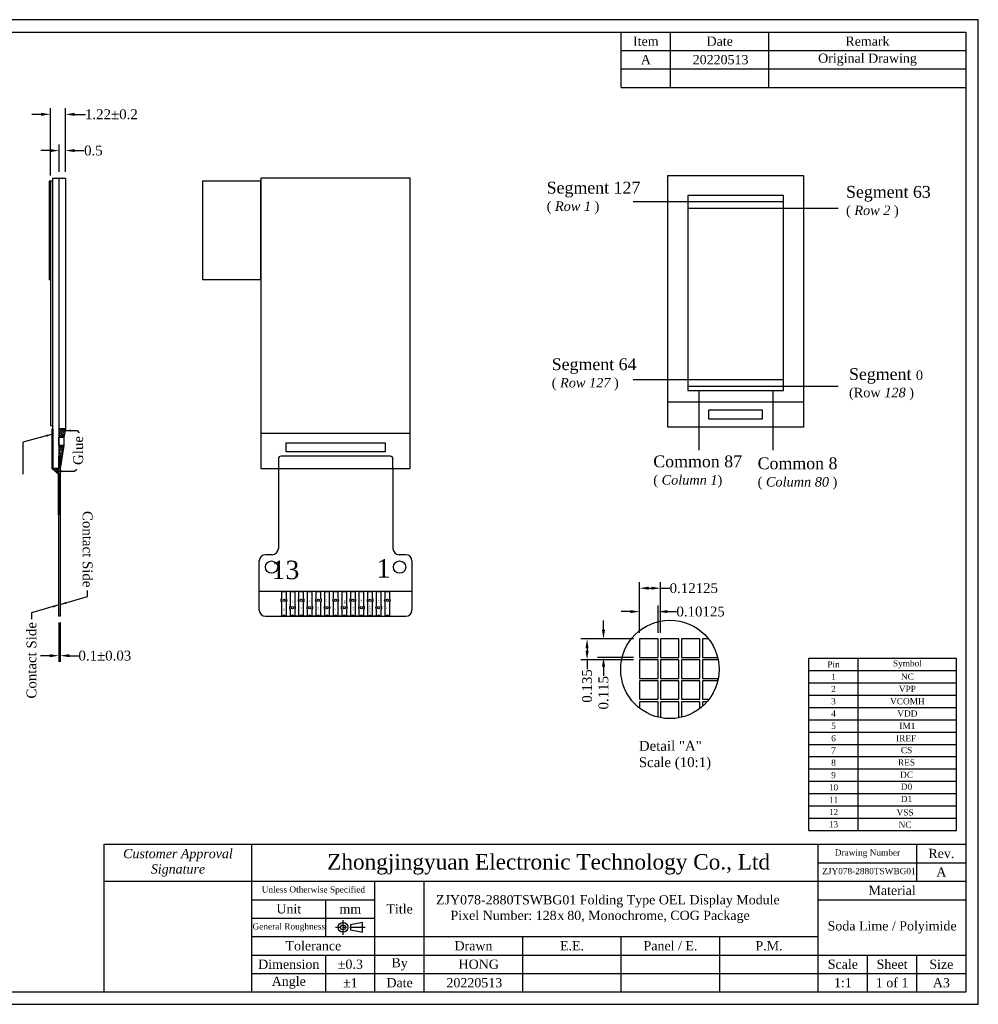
# Model space of a CAD drawing. Extents: x -334 to 152, y -2 to 1135.
# Tile 12 of 20: x -89 to -11, y -2 to 78. Entities that reach past the tile are written whole.
import ezdxf

# ---------------------------------------------------------------- set-up
doc = ezdxf.new("R2010")
doc.units = 0
doc.header["$MEASUREMENT"] = 0
doc.linetypes.add('CENTER', pattern=[2, 1.25, -0.25, 0.25, -0.25])
for name, color, linetype in [('Dimension', 7, 'Continuous'), ('Driver IC', 8, 'Continuous'), ('FPC', 30, 'Continuous'), ('Frame', 7, 'Continuous'), ('Index', 7, 'Continuous')]:
    doc.layers.add(name, color=color, linetype=linetype)
doc.styles.get("Standard").update_dxf_attribs({"font": 'times.ttf'})
doc.dimstyles.get("Standard").update_dxf_attribs({"dimtxt": 0.18, "dimasz": 0.18, "dimexe": 0.18, "dimexo": 0.0625, "dimgap": 0.09, "dimtad": 0, "dimtih": 1, "dimtoh": 1, "dimdec": 4, "dimzin": 0, "dimdsep": 46, "dimtxsty": 'Standard', "dimcen": 0.09, "dimadec": 0, "dimazin": 0, "dimtfac": 1, "dimtdec": 4, "dimtofl": 0, "dimtmove": 0, "dimatfit": 3, "dimfxl": 1, "dimtolj": 1, "dimtzin": 0, "dimarcsym": 0})
pattern_1 = [(45, (-16.7045, 0.23526), (-0.08838835, 0.08838835), []), (135, (-16.7045, 0.23526), (-0.26516504, 0.08838835), [0.3125, -0.1875])]

# ---------------------------------------------------------------- blocks, each defined once
blk = doc.blocks.new('*D13')
at = {"layer": 'Defpoints', "color": 0, "transparency": 16777216}
for p in [(-86.015, 29.681), (-85.915, 29.681), (-85.915, 26.477)]:
    blk.add_point(p, dxfattribs=at)
at = {"layer": 'Dimension', "color": 0, "lineweight": -2, "transparency": 16777216}
for p, q in [((-86.015, 29.181), (-86.015, 25.977)), ((-85.915, 29.181), (-85.915, 25.977)), ((-86.765, 26.477), (-87.515, 26.477)), ((-85.165, 26.477), (-84.415, 26.477))]:
    blk.add_line(p, q, dxfattribs=at)
at = {"layer": 'Dimension', "color": 0, "transparency": 16777216}
for points in [[(-86.765, 26.602), (-86.765, 26.352), (-86.015, 26.477)], [(-85.165, 26.602), (-85.165, 26.352), (-85.915, 26.477)]]:
    blk.add_solid(points, dxfattribs=at)
at = {"layer": 'Dimension', "color": 0, "transparency": 16777216, "insert": (-82.29, 26.477), "char_height": 0.8, "attachment_point": 5}
blk.add_mtext('\\A1;0.1±0.03', dxfattribs=at)
blk = doc.blocks.new('*D14')
at = {"color": 0, "lineweight": -2, "transparency": 16777216}
for p, q in [((-38.864, 28.336), (-38.864, 30.559)), ((-37.364, 28.336), (-37.364, 30.559)), ((-39.614, 30.059), (-40.364, 30.059)), ((-36.614, 30.059), (-35.864, 30.059))]:
    blk.add_line(p, q, dxfattribs=at)
at = {"color": 0, "transparency": 16777216}
for points in [[(-39.614, 30.184), (-39.614, 29.934), (-38.864, 30.059)], [(-36.614, 30.184), (-36.614, 29.934), (-37.364, 30.059)]]:
    blk.add_solid(points, dxfattribs=at)
at = {"layer": 'Defpoints', "color": 0, "transparency": 16777216}
for p in [(-37.364, 30.059), (-38.864, 27.836), (-37.364, 27.836)]:
    blk.add_point(p, dxfattribs=at)
at = {"color": 0, "transparency": 16777216, "insert": (-33.905, 30.059), "char_height": 0.8, "attachment_point": 5}
blk.add_mtext('\\A1;0.10125', dxfattribs=at)
blk = doc.blocks.new('*D15')
at = {"color": 0, "lineweight": -2, "transparency": 16777216}
for p, q in [((-38.864, 28.336), (-38.864, 32.46)), ((-37.164, 28.336), (-37.164, 32.46)), ((-38.114, 31.96), (-37.914, 31.96)), ((-37.164, 31.96), (-36.414, 31.96))]:
    blk.add_line(p, q, dxfattribs=at)
at = {"color": 0, "transparency": 16777216}
for points in [[(-38.114, 32.085), (-38.114, 31.835), (-38.864, 31.96)], [(-37.914, 32.085), (-37.914, 31.835), (-37.164, 31.96)]]:
    blk.add_solid(points, dxfattribs=at)
at = {"layer": 'Defpoints', "color": 0, "transparency": 16777216}
for p in [(-37.164, 31.96), (-38.864, 27.836), (-37.164, 27.836)]:
    blk.add_point(p, dxfattribs=at)
at = {"color": 0, "transparency": 16777216, "insert": (-34.455, 31.96), "char_height": 0.8, "attachment_point": 5}
blk.add_mtext('\\A1;0.12125', dxfattribs=at)
blk = doc.blocks.new('*D16')
at = {"color": 0, "lineweight": -2, "transparency": 16777216}
for p, q in [((-41.79, 28.586), (-41.79, 29.336)), ((-39.364, 27.836), (-42.29, 27.836)), ((-39.364, 26.336), (-42.29, 26.336)), ((-41.79, 25.586), (-41.79, 24.836))]:
    blk.add_line(p, q, dxfattribs=at)
at = {"color": 0, "transparency": 16777216}
for points in [[(-41.915, 28.586), (-41.665, 28.586), (-41.79, 27.836)], [(-41.915, 25.586), (-41.665, 25.586), (-41.79, 26.336)]]:
    blk.add_solid(points, dxfattribs=at)
at = {"layer": 'Defpoints', "color": 0, "transparency": 16777216}
for p in [(-38.864, 27.836), (-41.79, 26.336), (-38.864, 26.336)]:
    blk.add_point(p, dxfattribs=at)
at = {"color": 0, "transparency": 16777216, "insert": (-41.79, 23.468), "char_height": 0.8, "attachment_point": 5, "rotation": 90}
blk.add_mtext('\\A1;0.115', dxfattribs=at)
blk = doc.blocks.new('*D17')
at = {"color": 0, "lineweight": -2, "transparency": 16777216}
for p, q in [((-39.364, 27.836), (-43.625, 27.836)), ((-43.125, 27.086), (-43.125, 26.886)), ((-39.364, 26.136), (-43.625, 26.136)), ((-43.125, 26.136), (-43.125, 25.386))]:
    blk.add_line(p, q, dxfattribs=at)
at = {"color": 0, "transparency": 16777216}
for points in [[(-43.25, 27.086), (-43, 27.086), (-43.125, 27.836)], [(-43.25, 26.886), (-43, 26.886), (-43.125, 26.136)]]:
    blk.add_solid(points, dxfattribs=at)
at = {"layer": 'Defpoints', "color": 0, "transparency": 16777216}
for p in [(-38.864, 27.836), (-43.125, 26.136), (-38.864, 26.136)]:
    blk.add_point(p, dxfattribs=at)
at = {"color": 0, "transparency": 16777216, "insert": (-43.125, 24.018), "char_height": 0.8, "attachment_point": 5, "rotation": 90}
blk.add_mtext('\\A1;0.135', dxfattribs=at)
blk = doc.blocks.new('*D18')
at = {"color": 0, "lineweight": -2, "transparency": 16777216}
for p, q in [((-85.995, 65.781), (-85.995, 68.018)), ((-85.495, 65.781), (-85.495, 68.018)), ((-86.745, 67.518), (-87.495, 67.518)), ((-84.745, 67.518), (-83.995, 67.518))]:
    blk.add_line(p, q, dxfattribs=at)
at = {"color": 0, "transparency": 16777216}
for points in [[(-86.745, 67.643), (-86.745, 67.393), (-85.995, 67.518)], [(-84.745, 67.643), (-84.745, 67.393), (-85.495, 67.518)]]:
    blk.add_solid(points, dxfattribs=at)
at = {"layer": 'Defpoints', "color": 0, "transparency": 16777216}
for p in [(-85.495, 67.518), (-85.995, 65.281), (-85.495, 65.281)]:
    blk.add_point(p, dxfattribs=at)
at = {"color": 0, "transparency": 16777216, "insert": (-83.217, 67.518), "char_height": 0.8, "attachment_point": 5}
blk.add_mtext('\\A1;0.5', dxfattribs=at)
blk = doc.blocks.new('*D19')
at = {"color": 0, "lineweight": -2, "transparency": 16777216}
for p, q in [((-87.465, 70.461), (-88.215, 70.461)), ((-86.715, 65.481), (-86.715, 70.961)), ((-85.495, 65.781), (-85.495, 70.961)), ((-84.745, 70.461), (-83.86, 70.461))]:
    blk.add_line(p, q, dxfattribs=at)
at = {"color": 0, "transparency": 16777216}
for points in [[(-87.465, 70.586), (-87.465, 70.336), (-86.715, 70.461)], [(-84.745, 70.586), (-84.745, 70.336), (-85.495, 70.461)]]:
    blk.add_solid(points, dxfattribs=at)
at = {"layer": 'Defpoints', "color": 0, "transparency": 16777216}
for p in [(-85.495, 70.461), (-86.715, 64.981), (-85.495, 65.281)]:
    blk.add_point(p, dxfattribs=at)
at = {"color": 0, "transparency": 16777216, "insert": (-81.758, 70.461), "char_height": 0.8, "attachment_point": 5}
blk.add_mtext('\\A1;1.22%%P0.2', dxfattribs=at)

msp = doc.modelspace()

# ---------------------------------------------------------------- hatches: boundary and pattern name
h = msp.add_hatch()
h.set_pattern_fill('ANSI38', color=8, style=0)
h.set_pattern_definition(pattern_1)
h.paths.add_polyline_path([(-86.01541, 44.22077), (-85.61541, 44.22077), (-85.49541, 44.92077), (-85.99541, 44.92077), (-85.99541, 46.24077), (-86.01541, 46.24077)])
h.paths.add_polyline_path([(-85.61541, 43.55077), (-86.01541, 43.55077), (-86.01541, 42.68077), (-85.91541, 42.68077), (-85.91541, 41.68077)])
h = msp.add_hatch()
h.set_pattern_fill('ANSI38', color=8, style=0)
h.set_pattern_definition(pattern_1)
h.paths.add_polyline_path([(-86.51541, 41.68077), (-86.01541, 41.24954), (-86.01541, 41.68077)])

# ---------------------------------------------------------------- linework, layer by layer
for p, q in [((-27.17286, 63.35206), (-39.37956, 63.35206)), ((-34.93266, 62.84176), (-22.72596, 62.84176)), ((-27.17286, 48.88623), (-39.37956, 48.88623)), ((-34.93266, 48.37593), (-22.72596, 48.37593)), ((-34.03901, 48.02358), (-34.03901, 43.16358)), ((-28.03693, 48.02358), (-28.03693, 43.16358)), ((-25.55286, 47.07481), (-36.55266, 47.07481))]:
    msp.add_line(p, q)
at = {"color": 8}
for p, q in [((-85.49541, 44.92077), (-85.61541, 44.22077)), ((-85.61541, 43.55077), (-85.91541, 41.68077)), ((-86.51541, 41.68077), (-86.01541, 41.24954))]:
    msp.add_line(p, q, dxfattribs=at)
at = {"color": 34}
for p, q in [((-68.19612, 41.68077), (-68.19612, 35.18077)), ((-58.89612, 41.68077), (-58.89612, 35.18077)), ((-68.69612, 34.68077), (-69.24612, 34.68077)), ((-57.84612, 34.68077), (-58.39612, 34.68077)), ((-69.74612, 30.18077), (-69.74612, 34.18077)), ((-57.34612, 34.18077), (-57.34612, 30.18077)), ((-57.34612, 31.68077), (-69.74612, 31.68077)), ((-69.24612, 29.68077), (-57.84612, 29.68077))]:
    msp.add_line(p, q, dxfattribs=at)
at = {"color": 4}
for points in [[(-86.81541, 57.03077), (-86.71541, 57.03077), (-86.71541, 65.03077), (-86.81541, 65.03077)], [(-69.61112, 65.03077), (-74.36112, 65.03077), (-74.36112, 57.03077), (-69.61112, 57.03077)]]:
    msp.add_lwpolyline(points, close=True, dxfattribs=at)
at = {"color": 6}
for points in [[(-86.71541, 45.17077), (-86.51541, 45.17077), (-86.51541, 65.03077), (-86.71541, 65.03077)], [(-86.51541, 44.92077), (-86.51541, 41.68077), (-86.01541, 41.24954), (-86.01541, 37.92077), (-86.06541, 37.92077), (-86.06541, 41.23153), (-86.56541, 41.66387), (-86.56541, 44.92077)]]:
    msp.add_lwpolyline(points, close=True, dxfattribs=at)
for points in [[(-86.01541, 41.68077), (-86.51541, 41.68077), (-86.51541, 65.28077), (-86.01541, 65.28077)], [(-85.99541, 65.28077), (-86.01541, 65.28077), (-86.01541, 46.24077), (-85.99541, 46.24077)], [(-85.49541, 44.92077), (-85.99541, 44.92077), (-85.99541, 65.28077), (-85.49541, 65.28077)], [(-69.61112, 65.28077), (-69.61112, 41.68077), (-57.48112, 41.68077), (-57.48112, 65.28077)], [(-69.61112, 65.28077), (-69.61112, 44.56077), (-57.48112, 44.56077), (-57.48112, 65.28077)], [(-25.55286, 45.04981), (-36.55266, 45.04981), (-36.55266, 65.49481), (-25.55286, 65.49481)], [(-86.01541, 44.22077), (-85.61541, 44.22077), (-85.61541, 43.55077), (-86.01541, 43.55077)], [(-38.86409, 26.33623), (-37.36409, 26.33623), (-37.36409, 27.83623), (-38.86409, 27.83623)], [(-37.16409, 26.33623), (-35.66409, 26.33623), (-35.66409, 27.83623), (-37.16409, 27.83623)], [(-35.46409, 26.33623), (-33.96409, 26.33623), (-33.96409, 27.83623), (-35.46409, 27.83623)], [(-38.86409, 24.63623), (-37.36409, 24.63623), (-37.36409, 26.13623), (-38.86409, 26.13623)], [(-37.16409, 24.63623), (-35.66409, 24.63623), (-35.66409, 26.13623), (-37.16409, 26.13623)], [(-35.46409, 24.63623), (-33.96409, 24.63623), (-33.96409, 26.13623), (-35.46409, 26.13623)], [(-38.86409, 22.93623), (-37.36409, 22.93623), (-37.36409, 24.43623), (-38.86409, 24.43623)], [(-37.16409, 22.93623), (-35.66409, 22.93623), (-35.66409, 24.43623), (-37.16409, 24.43623)], [(-35.46409, 22.93623), (-33.96409, 22.93623), (-33.96409, 24.43623), (-35.46409, 24.43623)]]:
    msp.add_lwpolyline(points, close=True)
at = {"color": 5}
msp.add_lwpolyline([(-34.93266, 63.87481), (-34.93266, 48.02358), (-27.17286, 48.02358), (-27.17286, 63.87481)], close=True, dxfattribs=at)
at = {"color": 8}
msp.add_lwpolyline([(-28.86656, 45.71878), (-28.86656, 46.42186), (-33.2762, 46.42186), (-33.2762, 45.71878), (-31.07138, 45.71878)], close=True, dxfattribs=at)
at = {"color": 2}
for points in [[(-67.57112, 31.12219, -0.35355339), (-67.57112, 30.83934), (-67.57112, 29.68077), (-67.64612, 29.68077, 1), (-67.84612, 29.68077), (-67.92112, 29.68077), (-67.92112, 30.83934, -0.35355339), (-67.92112, 31.12219), (-67.92112, 31.68077), (-67.57112, 31.68077)], [(-66.87112, 30.23934), (-66.87112, 29.68077), (-66.94612, 29.68077, 1), (-67.14612, 29.68077), (-67.22112, 29.68077), (-67.22112, 30.23934, -0.35355339), (-67.22112, 30.52219), (-67.22112, 31.68077), (-66.87112, 31.68077), (-66.87112, 30.52219, -0.35355339)], [(-66.17112, 31.12219, -0.35355339), (-66.17112, 30.83934), (-66.17112, 29.68077), (-66.24612, 29.68077, 1), (-66.44612, 29.68077), (-66.52112, 29.68077), (-66.52112, 30.83934, -0.35355339), (-66.52112, 31.12219), (-66.52112, 31.68077), (-66.17112, 31.68077)], [(-65.47112, 30.23934), (-65.47112, 29.68077), (-65.54612, 29.68077, 1), (-65.74612, 29.68077), (-65.82112, 29.68077), (-65.82112, 30.23934, -0.35355339), (-65.82112, 30.52219), (-65.82112, 31.68077), (-65.47112, 31.68077), (-65.47112, 30.52219, -0.35355339)], [(-64.77112, 31.12219, -0.35355339), (-64.77112, 30.83934), (-64.77112, 29.68077), (-64.84612, 29.68077, 1), (-65.04612, 29.68077), (-65.12112, 29.68077), (-65.12112, 30.83934, -0.35355339), (-65.12112, 31.12219), (-65.12112, 31.68077), (-64.77112, 31.68077)], [(-64.07112, 30.23934), (-64.07112, 29.68077), (-64.14612, 29.68077, 1), (-64.34612, 29.68077), (-64.42112, 29.68077), (-64.42112, 30.23934, -0.35355339), (-64.42112, 30.52219), (-64.42112, 31.68077), (-64.07112, 31.68077), (-64.07112, 30.52219, -0.35355339)], [(-63.37112, 31.12219, -0.35355339), (-63.37112, 30.83934), (-63.37112, 29.68077), (-63.44612, 29.68077, 1), (-63.64612, 29.68077), (-63.72112, 29.68077), (-63.72112, 30.83934, -0.35355339), (-63.72112, 31.12219), (-63.72112, 31.68077), (-63.37112, 31.68077)], [(-62.67112, 30.23934), (-62.67112, 29.68077), (-62.74612, 29.68077, 1), (-62.94612, 29.68077), (-63.02112, 29.68077), (-63.02112, 30.23934, -0.35355339), (-63.02112, 30.52219), (-63.02112, 31.68077), (-62.67112, 31.68077), (-62.67112, 30.52219, -0.35355339)], [(-61.97112, 31.12219, -0.35355339), (-61.97112, 30.83934), (-61.97112, 29.68077), (-62.04612, 29.68077, 1), (-62.24612, 29.68077), (-62.32112, 29.68077), (-62.32112, 30.83934, -0.35355339), (-62.32112, 31.12219), (-62.32112, 31.68077), (-61.97112, 31.68077)], [(-61.27112, 30.23934), (-61.27112, 29.68077), (-61.34612, 29.68077, 1), (-61.54612, 29.68077), (-61.62112, 29.68077), (-61.62112, 30.23934, -0.35355339), (-61.62112, 30.52219), (-61.62112, 31.68077), (-61.27112, 31.68077), (-61.27112, 30.52219, -0.35355339)], [(-60.57112, 31.12219, -0.35355339), (-60.57112, 30.83934), (-60.57112, 29.68077), (-60.64612, 29.68077, 1), (-60.84612, 29.68077), (-60.92112, 29.68077), (-60.92112, 30.83934, -0.35355339), (-60.92112, 31.12219), (-60.92112, 31.68077), (-60.57112, 31.68077)], [(-59.87112, 30.23934), (-59.87112, 29.68077), (-59.94612, 29.68077, 1), (-60.14612, 29.68077), (-60.22112, 29.68077), (-60.22112, 30.23934, -0.35355339), (-60.22112, 30.52219), (-60.22112, 31.68077), (-59.87112, 31.68077), (-59.87112, 30.52219, -0.35355339)], [(-59.17112, 31.12219, -0.35355339), (-59.17112, 30.83934), (-59.17112, 29.68077), (-59.24612, 29.68077, 1), (-59.44612, 29.68077), (-59.52112, 29.68077), (-59.52112, 30.83934, -0.35355339), (-59.52112, 31.12219), (-59.52112, 31.68077), (-59.17112, 31.68077)]]:
    msp.add_lwpolyline(points, format="xyb", close=True, dxfattribs=at)
for points in [[(-33.24781, 27.83623), (-33.76409, 27.83623), (-33.76409, 26.33623), (-32.51349, 26.33623)], [(-32.4689, 26.13623), (-33.76409, 26.13623), (-33.76409, 24.63623), (-32.46127, 24.63623)], [(-32.50371, 24.43623), (-33.76409, 24.43623), (-33.76409, 22.93623), (-33.21681, 22.93623)], [(-37.36409, 21.48563), (-37.36409, 22.73623), (-38.86409, 22.73623), (-38.86409, 22.21995)], [(-35.66409, 21.43341), (-35.66409, 22.73623), (-37.16409, 22.73623), (-37.16409, 21.44105)], [(-33.96409, 22.18896), (-33.96409, 22.73623), (-35.46409, 22.73623), (-35.46409, 21.47585)], [(-33.38027, 22.73623), (-33.76409, 22.73623), (-33.76409, 22.35242)]]:
    msp.add_lwpolyline(points)
at = {"color": 34}
for centre in [(-68.74612, 33.68077), (-58.34612, 33.68077)]:
    msp.add_circle(centre, 0.5, dxfattribs=at)
at = {"color": 6}
for centre in [(-67.74612, 30.98077), (-67.04612, 30.38077), (-66.34612, 30.98077), (-65.64612, 30.38077), (-64.94612, 30.98077), (-64.24612, 30.38077), (-63.54612, 30.98077), (-62.84612, 30.38077), (-62.14612, 30.98077), (-61.44612, 30.38077), (-60.74612, 30.98077), (-60.04612, 30.38077), (-59.34612, 30.98077)]:
    msp.add_circle(centre, 0.1, dxfattribs=at)
at = {"color": 34}
for centre, start, end in [((-69.24612, 34.18077), 90, 180), ((-68.69612, 35.18077), 270, 0), ((-58.39612, 35.18077), 180, 270), ((-57.84612, 34.18077), 0, 90), ((-69.24612, 30.18077), 180, 270), ((-57.84612, 30.18077), 270, 0)]:
    msp.add_arc(centre, 0.5, start, end, dxfattribs=at)
at = {"layer": 'Driver IC'}
msp.add_lwpolyline([(-59.53112, 43.03677), (-67.56112, 43.03677), (-67.56112, 43.76077), (-59.53112, 43.76077)], close=True, dxfattribs=at)
at = {"layer": 'FPC'}
msp.add_lwpolyline([(-86.01541, 29.68077), (-86.01541, 42.68077), (-85.91541, 42.68077), (-85.91541, 29.68077)], close=True, dxfattribs=at)
msp.add_lwpolyline([(-58.89612, 41.68077), (-58.89612, 42.48077, 0.41421356), (-59.09612, 42.68077), (-67.99612, 42.68077, 0.41421356), (-68.19612, 42.48077), (-68.19612, 41.68077)], format="xyb", dxfattribs=at)
at = {"layer": 'Frame'}
for p, q in [((-40.35147, 72.65231), (-40.35147, 77.15231)), ((-36.35147, 72.65231), (-36.35147, 77.15231)), ((-28.35147, 72.65231), (-28.35147, 77.15231)), ((-40.35147, 75.65231), (-12.35147, 75.65231)), ((-40.35147, 74.15231), (-12.35147, 74.15231)), ((-40.35147, 72.65231), (-12.35147, 72.65231)), ((-25.11141, 12.27473), (-25.11141, 26.27473)), ((-25.11141, 26.27473), (-13.11141, 26.27473)), ((-21.11141, 12.27473), (-21.11141, 26.27473)), ((-13.11141, 12.27473), (-13.11141, 26.27473)), ((-25.11141, 25.27473), (-13.11141, 25.27473)), ((-25.11141, 24.27473), (-13.11141, 24.27473)), ((-25.11141, 23.27473), (-13.11141, 23.27473)), ((-25.11141, 22.27473), (-13.11141, 22.27473)), ((-25.11141, 21.27473), (-13.11141, 21.27473)), ((-25.11141, 20.27473), (-13.11141, 20.27473)), ((-25.11141, 19.27473), (-13.11141, 19.27473)), ((-25.11141, 18.27473), (-13.11141, 18.27473)), ((-25.11141, 17.27473), (-13.11141, 17.27473)), ((-25.11141, 16.27473), (-13.11141, 16.27473)), ((-25.11141, 15.27473), (-13.11141, 15.27473)), ((-25.11141, 14.27473), (-13.11141, 14.27473)), ((-25.11141, 13.27473), (-13.11141, 13.27473)), ((-25.11141, 12.27473), (-13.11141, 12.27473)), ((-82.35147, 11.15231), (-12.35147, 11.15231)), ((-82.35147, -0.84769), (-82.35147, 11.15231)), ((-70.35147, -0.84769), (-70.35147, 11.15231)), ((-24.35147, -0.84769), (-24.35147, 11.15231)), ((-16.35147, 8.15231), (-16.35147, 11.15231)), ((-24.35147, 9.65231), (-12.35147, 9.65231)), ((-82.35147, 8.15231), (-12.35147, 8.15231)), ((-60.35147, -0.84769), (-60.35147, 8.15231)), ((-56.35147, -0.84769), (-56.35147, 8.15231)), ((-70.35147, 6.65231), (-60.35147, 6.65231)), ((-64.35147, 3.65231), (-64.35147, 6.65231)), ((-24.35147, 6.65231), (-12.35147, 6.65231)), ((-70.35147, 5.15231), (-60.35147, 5.15231)), ((-70.35147, 3.65231), (-24.35147, 3.65231)), ((-48.35147, -0.84769), (-48.35147, 3.65231)), ((-40.35147, -0.84769), (-40.35147, 3.65231)), ((-32.35147, -0.84769), (-32.35147, 3.65231)), ((-70.35147, 2.15231), (-12.35147, 2.15231)), ((-64.35147, -0.84769), (-64.35147, 2.15231)), ((-20.35147, -0.84769), (-20.35147, 2.15231)), ((-16.35147, -0.84769), (-16.35147, 2.15231)), ((-70.35147, 0.65231), (-12.35147, 0.65231))]:
    msp.add_line(p, q, dxfattribs=at)
at = {"layer": 'Frame', "color": 0}
msp.add_line((-60.29612, 29.68077), (-66.79612, 29.68077), dxfattribs=at)
at = {"layer": 'Frame', "linetype": 'CENTER'}
for p, q in [((-62.95147, 5.00231), (-62.95147, 3.80231)), ((-61.15147, 4.40231), (-63.55147, 4.40231))]:
    msp.add_line(p, q, dxfattribs=at)
at = {"layer": 'Frame'}
for points in [[(-11.35147, 78.15231), (-131.35147, 78.15231), (-131.35147, -1.84769), (-11.35147, -1.84769)], [(-12.35147, -0.84769), (-130.35147, -0.84769), (-130.35147, 77.15231), (-12.35147, 77.15231)], [(-61.35147, 4.00231), (-61.35147, 4.80231), (-62.35147, 4.60231), (-62.35147, 4.20231)]]:
    msp.add_lwpolyline(points, close=True, dxfattribs=at)
for radius in [0.4, 0.2]:
    msp.add_circle((-62.95147, 4.40231), radius, dxfattribs=at)
at = {"layer": 'Index'}
msp.add_circle((-36.39409, 25.36623), 4, dxfattribs=at)

# ---------------------------------------------------------------- texts
msp.add_text('1', height=1.5).set_placement((-60.21959, 32.82987))
at = {"char_height": 0.3, "attachment_point": 4}
for s, insert in [('{\\H3.2x;Segment 127\\P\\H0.8x;( \\fTimes New Roman|b0|i1|c0|p18;Row 1\\fTimes New Roman|b0|i0|c0|p18; )}', (-46.40856, 63.67581)), ('{\\H3.2x;Segment 63\\P\\H0.8x;( \\fTimes New Roman|b0|i1|c0|p18;Row 2\\fTimes New Roman|b0|i0|c0|p18; )}', (-22.09501, 63.33814)), ('{\\H3.2x;Segment 64\\P\\H0.8x;( \\fTimes New Roman|b0|i1|c0|p18;Row 127\\fTimes New Roman|b0|i0|c0|p18; )}', (-45.99525, 49.33156)), ('{\\H3.2x;Segment \\H0.8x;0\\P(Row\\fTimes New Roman|b0|i1|c0|p18; 128\\fTimes New Roman|b0|i0|c0|p18; )}', (-21.85493, 48.53276)), ('{\\H3.2x;Common 87\\P\\H0.8x;( \\fTimes New Roman|b0|i1|c0|p18;Column 1\\fTimes New Roman|b0|i0|c0|p18;)}', (-37.74847, 41.43553)), ('{\\H3.2x;Common 8\\P\\H0.8x;( \\fTimes New Roman|b0|i1|c0|p18;Column 80\\fTimes New Roman|b0|i0|c0|p18; )}', (-29.2744, 41.27971))]:
    msp.add_mtext(s, dxfattribs=dict(at, insert=insert))
at = {"insert": (-84.44985, 43.14765), "char_height": 0.8, "attachment_point": 5, "rotation": 90}
msp.add_mtext('Glue', dxfattribs=at)
at = {"insert": (-66.48921, 34.19956), "char_height": 1.5, "width": 2.634013, "attachment_point": 3}
msp.add_mtext('13', dxfattribs=at)
at = {"layer": 'Frame'}
for s, height, p in [('20220513', 0.75, (-34.54632, 74.5338)), ('ZJY078-2880TSWBG01', 0.5, (-24.03086, 8.72459)), ('ZJY078-2880TSWBG01 Folding Type OEL Display Module', 0.75, (-55.39041, 6.27182)), ('    Pixel Number: 128 ', 0.75, (-55.35147, 5.00289)), (' 80, Monochrome, COG Package', 0.75, (-45.01541, 5.00289)), ('x', 0.75, (-45.53929, 5.00289)), ('HONG', 0.75, (-53.55975, 1.0357)), ('20220513', 0.75, (-54.54632, -0.4662))]:
    msp.add_text(s, height=height, dxfattribs=at).set_placement(p)
at = {"layer": 'Frame', "attachment_point": 5}
for s, insert, char_height in [('{\\fTimes New Roman|b0|i0|c0|p18;Remark}', (-20.35147, 76.40231), 0.75), ('{\\fTimes New Roman|b0|i0|c0|p18;Item}', (-38.35147, 76.40231), 0.75), ('{\\fTimes New Roman|b0|i0|c0|p18;Date}', (-32.35147, 76.40231), 0.75), ('A', (-38.35147, 74.90231), 0.75), ('Original Drawing', (-20.35147, 74.90231), 0.75), ('{\\fTimes New Roman|b0|i0|c0|p18;Pin}', (-23.11141, 25.77473), 0.5), ('{\\fTimes New Roman|b0|i0|c0|p18;Symbol}', (-17.11141, 25.77473), 0.5), ('{\\fTimes New Roman|b0|i0|c0|p18;1}', (-23.11141, 24.77473), 0.5), ('NC', (-17.11141, 24.77473), 0.5), ('{\\fTimes New Roman|b0|i0|c0|p18;2}', (-23.11141, 23.77473), 0.5), ('VPP', (-17.11141, 23.77473), 0.5), ('{\\fTimes New Roman|b0|i0|c0|p18;3}', (-23.11141, 22.77473), 0.5), ('VCOMH', (-17.11141, 22.77473), 0.5), ('{\\fTimes New Roman|b0|i0|c0|p18;4}', (-23.11141, 21.77473), 0.5), ('VDD', (-17.11141, 21.77473), 0.5), ('{\\fTimes New Roman|b0|i0|c0|p18;5}', (-23.11141, 20.77473), 0.5), ('IM1', (-17.11141, 20.77473), 0.5), ('{\\fTimes New Roman|b0|i0|c0|p18;6}', (-23.11141, 19.77473), 0.5), ('IREF', (-17.21426, 19.76772), 0.5), ('{\\fTimes New Roman|b0|i0|c0|p18;7}', (-23.11141, 18.77473), 0.5), ('CS', (-17.17998, 18.80196), 0.5), ('{\\fTimes New Roman|b0|i0|c0|p18;8}', (-23.11141, 17.77473), 0.5), ('RES', (-17.17998, 17.80196), 0.5), ('9', (-23.11141, 16.77473), 0.5), ('DC', (-17.17998, 16.80196), 0.5), ('10', (-23.11141, 15.77473), 0.5), ('D0', (-17.17915, 15.83461), 0.5), ('11', (-23.11141, 14.77473), 0.5), ('D1', (-17.17915, 14.83461), 0.5), ('12', (-23.11141, 13.77473), 0.5), ('VSS', (-17.29877, 13.74228), 0.5), ('13', (-23.11141, 12.77473), 0.5), ('NC', (-17.29877, 12.74228), 0.5), ('{\\fTimes New Roman|b0|i1|c0|p18;Customer Approval\\PSignature}', (-76.35147, 9.65231), 0.75), ('Zhongjingyuan Electronic Technology Co., Ltd', (-46.24913, 9.52397), 1.25), ('{\\fTimes New Roman|b0|i0|c0|p18;Drawing Number}', (-20.35147, 10.40231), 0.5), ('{\\fTimes New Roman|b0|i0|c0|p18;Rev.}', (-14.35147, 10.40231), 0.75), ('A', (-14.35147, 8.90231), 0.75), ('{\\fTimes New Roman|b0|i0|c0|p18;Unless Otherwise Specified}', (-65.35147, 7.40231), 0.5), ('{\\fTimes New Roman|b0|i0|c0|p18;Material}', (-18.35147, 7.40231), 0.75), ('{\\fTimes New Roman|b0|i0|c0|p18;Unit}', (-67.35147, 5.90231), 0.75), ('{\\fTimes New Roman|b0|i0|c0|p18;mm}', (-62.35147, 5.90231), 0.75), ('{\\fTimes New Roman|b0|i0|c0|p18;Title}', (-58.35147, 5.90231), 0.75), ('Soda Lime / Polyimide', (-18.35147, 4.40231), 0.75), ('{\\fTimes New Roman|b0|i0|c0|p18;General Roughness}', (-67.35147, 4.40231), 0.5), ('{\\fTimes New Roman|b0|i0|c0|p18;Tolerance}', (-65.35147, 2.90231), 0.75), ('{\\fTimes New Roman|b0|i0|c0|p18;Drawn}', (-52.35147, 2.90231), 0.75), ('E.E.', (-44.35147, 2.90231), 0.75), ('Panel / E.', (-36.35147, 2.90231), 0.75), ('P.M.', (-28.35147, 2.90231), 0.75), ('{\\fTimes New Roman|b0|i0|c0|p18;Dimension}', (-67.35147, 1.40231), 0.75), ('%%p0.3', (-62.35147, 1.40231), 0.75), ('{\\fTimes New Roman|b0|i0|c0|p18;By}', (-58.35147, 1.40231), 0.75), ('{\\fTimes New Roman|b0|i0|c0|p18;Scale}', (-22.35147, 1.40231), 0.75), ('{\\fTimes New Roman|b0|i0|c0|p18;Sheet}', (-18.35147, 1.40231), 0.75), ('{\\fTimes New Roman|b0|i0|c0|p18;Size}', (-14.35147, 1.40231), 0.75), ('{\\fTimes New Roman|b0|i0|c0|p18;Angle}', (-67.35147, -0.09769), 0.75), ('%%p1', (-62.35147, -0.09769), 0.75), ('{\\fTimes New Roman|b0|i0|c0|p18;Date}', (-58.35147, -0.09769), 0.75), ('{\\fTimes New Roman|b0|i0|c0|p18;1:1}', (-22.35147, -0.09769), 0.75), ('{\\fTimes New Roman|b0|i0|c0|p18;1 of 1}', (-18.35147, -0.09769), 0.75), ('{\\fTimes New Roman|b0|i0|c0|p18;A3}', (-14.35147, -0.09769), 0.75)]:
    msp.add_mtext(s, dxfattribs=dict(at, insert=insert, char_height=char_height))
at = {"layer": 'Frame', "char_height": 0.1, "attachment_point": 5, "rotation": 90}
for s, insert in [('VSS', (-67.04584, 30.87945)), ('D0', (-65.65451, 30.88223)), ('DC', (-64.94125, 30.34205)), ('RES', (-64.25884, 30.92899)), ('IREF', (-62.81712, 30.86299)), ('IM1', (-62.14357, 30.29957)), ('VDD', (-61.46117, 30.90238)), ('VCOMH', (-60.74701, 30.25198)), ('VPP', (-60.0646, 30.90238)), ('NC', (-59.36632, 30.36302)), ('NC', (-67.77253, 30.21891)), ('D1', (-66.34774, 30.31126)), ('CS', (-63.56056, 30.2786))]:
    msp.add_mtext(s, dxfattribs=dict(at, insert=insert))
at = {"layer": 'Index', "char_height": 0.8, "attachment_point": 6}
for insert, rotation in [((-83.69664, 32.02402), 270), ((-88.24362, 29.20496), 90)]:
    msp.add_mtext('{\\fTimes New Roman|b0|i0|c0|p18;Contact Side}', dxfattribs=dict(at, insert=insert, rotation=rotation))
at = {"layer": 'Index', "insert": (-38.92186, 19.55501), "char_height": 0.8, "attachment_point": 1}
msp.add_mtext('Detail "A"\\PScale (10:1)', dxfattribs=at)

# ---------------------------------------------------------------- dimensions: what is measured, and where the dimension line sits
for base, p1, p2, text, picture, middle in [((-85.49541, 70.46147), (-86.71541, 64.98077), (-85.49541, 65.28077), '<>%%P0.2', '*D19', (-81.75784, 70.46147)), ((-37.36409, 30.05942), (-38.86409, 27.83623), (-37.36409, 27.83623), '0.10125', '*D14', (-33.90483, 30.05942))]:
    dim = msp.add_linear_dim(base=base, p1=p1, p2=p2, text=text, dimstyle='Standard', override={"dimtxt": 0.8, "dimasz": 0.75, "dimexe": 0.5, "dimexo": 0.5, "dimgap": 0.1, "dimtih": 0, "dimtoh": 0, "dimzin": 8, "dimazin": 2, "dimtzin": 8})
    dim.commit()
    dim.dimension.update_dxf_attribs({"geometry": picture, "text_midpoint": middle, "dimtype": 160})
dim = msp.add_linear_dim(base=(-85.49541, 67.51763), p1=(-85.99541, 65.28077), p2=(-85.49541, 65.28077), dimstyle='Standard', override={"dimtxt": 0.8, "dimasz": 0.75, "dimexe": 0.5, "dimexo": 0.5, "dimgap": 0.1, "dimtih": 0, "dimtoh": 0, "dimzin": 8, "dimazin": 2, "dimtzin": 8})
dim.commit()
dim.dimension.update_dxf_attribs({"geometry": '*D18', "text_midpoint": (-83.2174, 67.51763), "dimtype": 160})
dim = msp.add_linear_dim(base=(-37.16409, 31.96042), p1=(-38.86409, 27.83623), p2=(-37.16409, 27.83623), text='0.12125', dimstyle='Standard', override={"dimtxt": 0.8, "dimasz": 0.75, "dimexe": 0.5, "dimexo": 0.5, "dimgap": 0.1, "dimtih": 0, "dimtoh": 0, "dimzin": 8, "dimazin": 2, "dimtzin": 8})
dim.commit()
dim.dimension.update_dxf_attribs({"geometry": '*D15', "text_midpoint": (-34.45483, 31.96042)})
for base, p2, text, picture, middle in [((-41.78966, 26.33623), (-38.86409, 26.33623), '0.115', '*D16', (-41.78966, 23.4676)), ((-43.12522, 26.13623), (-38.86409, 26.13623), '0.135', '*D17', (-43.12522, 24.0176))]:
    dim = msp.add_linear_dim(base=base, p1=(-38.86409, 27.83623), p2=p2, angle=90, text=text, dimstyle='Standard', override={"dimtxt": 0.8, "dimasz": 0.75, "dimexe": 0.5, "dimexo": 0.5, "dimgap": 0.1, "dimtih": 0, "dimtoh": 0, "dimzin": 8, "dimazin": 2, "dimtzin": 8})
    dim.commit()
    dim.dimension.update_dxf_attribs({"geometry": picture, "text_midpoint": middle})
at = {"layer": 'Dimension'}
dim = msp.add_linear_dim(base=(-85.91541, 26.47677), p1=(-86.01541, 29.68077), p2=(-85.91541, 29.68077), dimstyle='Standard', override={"dimtxt": 0.8, "dimasz": 0.75, "dimexe": 0.5, "dimexo": 0.5, "dimgap": 0.1, "dimtih": 0, "dimtoh": 0, "dimdec": 3, "dimzin": 8, "dimazin": 2, "dimtol": 1, "dimtp": 0.03, "dimtm": 0.03, "dimtzin": 8}, dxfattribs=at)
dim.commit()
dim.dimension.update_dxf_attribs({"geometry": '*D13', "text_midpoint": (-82.28974, 26.47677)})

# ---------------------------------------------------------------- leaders
at = {"layer": 'Index'}
for points, override in [([(-85.54294, 44.76515), (-84.54294, 44.76515), (-84.36617, 44.58838)], {"dimtxt": 0.5, "dimasz": 0.5, "dimexe": 0.5, "dimexo": 0.5, "dimgap": 0.1, "dimtih": 0, "dimdec": 2}), ([(-86.54632, 44.47771), (-88.96113, 43.83066), (-88.96113, 41.22972)], {"dimtxt": 0.5, "dimasz": 0.5, "dimexe": 0.5, "dimexo": 0.5, "dimgap": 0.1, "dimtih": 0, "dimdec": 3}), ([(-86.25237, 41.46515), (-84.75237, 41.46515), (-84.57559, 41.64193)], {"dimtxt": 0.5, "dimasz": 0.5, "dimexe": 0.5, "dimexo": 0.5, "dimgap": 0.1, "dimtih": 0, "dimdec": 2}), ([(-85.91146, 30.62699), (-83.69664, 31.27404), (-83.69664, 31.77404)], {"dimtxt": 0.5, "dimasz": 0.5, "dimexe": 0.5, "dimexo": 0.5, "dimgap": 0.1, "dimtih": 0, "dimdec": 3}), ([(-86.02881, 30.60199), (-88.24362, 29.95494), (-88.24362, 29.45494)], {"dimtxt": 0.5, "dimasz": 0.5, "dimexe": 0.5, "dimexo": 0.5, "dimgap": 0.1, "dimtih": 0, "dimdec": 3})]:
    msp.add_leader(points, dimstyle='Standard', override=override, dxfattribs=at)

doc.saveas('drawing.dxf')
